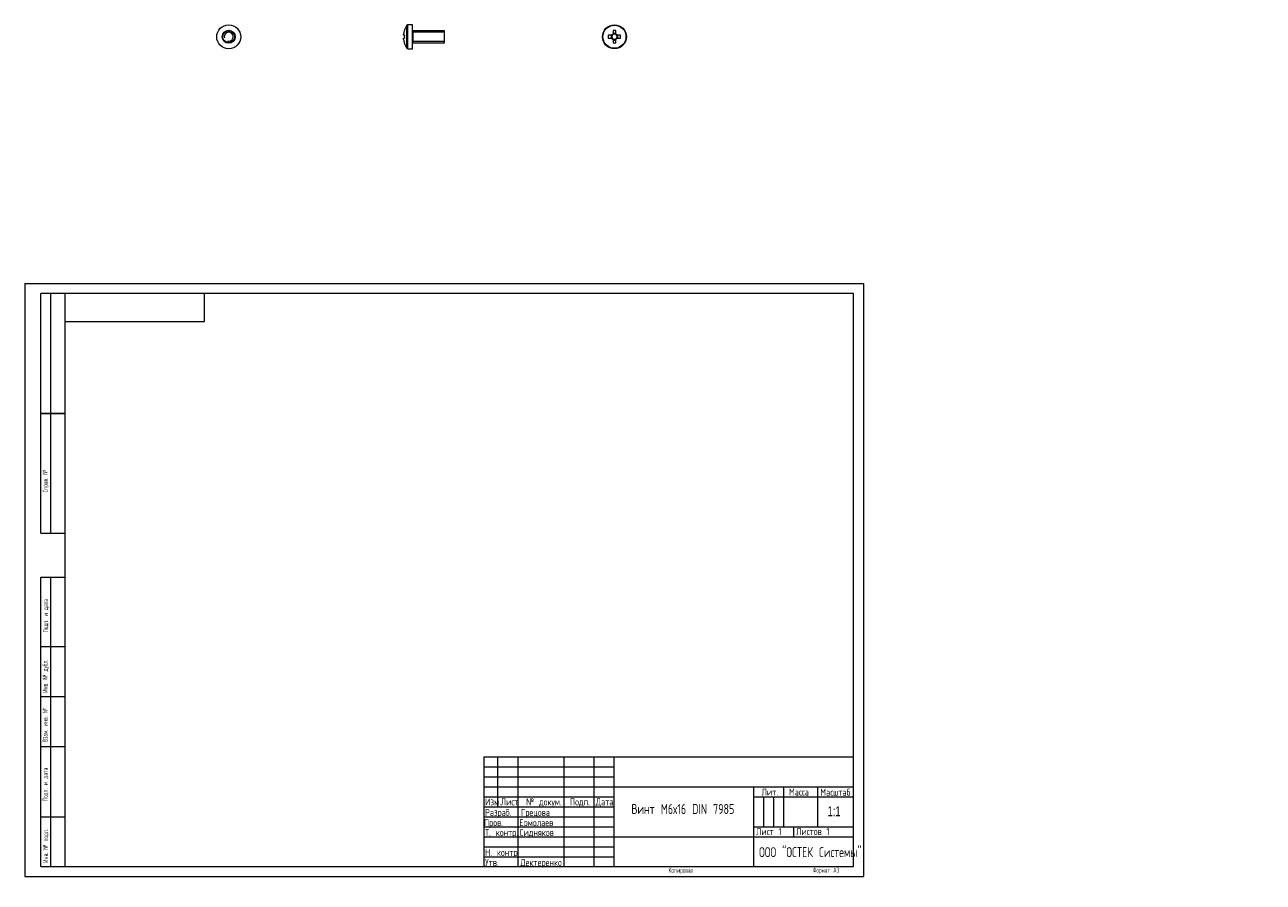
# Model space of a CAD drawing. Header units: millimetres. Extents: x 0 to 620, y -3 to 427.
import ezdxf

# ---------------------------------------------------------------- set-up
doc = ezdxf.new("R2010")
doc.units = ezdxf.units.MM
doc.layers.add('ОСЕВЫЕ', color=7, linetype='Continuous')
doc.styles.add('SLDTEXTSTYLE0', font='TXT', dxfattribs={"width": 0.7})
doc.styles.add('SLDTEXTSTYLE1', font='TXT', dxfattribs={"width": 0.7, "bigfont": 'bigfont'})
doc.styles.add('SLDTEXTSTYLE2', font='TXT', dxfattribs={"width": 0.783529, "bigfont": 'bigfont'})
doc.styles.add('SLDTEXTSTYLE3', font='TXT', dxfattribs={"width": 0.605, "bigfont": 'bigfont'})

msp = doc.modelspace()

# ---------------------------------------------------------------- linework, layer by layer
at = {"color": 7, "linetype": 'Continuous', "lineweight": 15}
for p, q in [((189.7, 421.29), (189.7, 421.91)), ((194.19, 426.58), (191.86, 426.58)), ((194.19, 420.58), (194.19, 426.58)), ((210.19, 423.58), (194.44, 423.58)), ((210.19, 420.58), (210.19, 423.58)), ((294.63, 423.67), (294.63, 421.91)), ((296.05, 422.2), (294.63, 422.2)), ((296.05, 421.91), (296.05, 423.67)), ((190.11, 421.29), (189.7, 421.29)), ((189.7, 419.24), (189.7, 419.87)), ((189.7, 419.87), (190.11, 419.87)), ((194.19, 414.58), (194.19, 420.58)), ((194.44, 417.58), (210.19, 417.58)), ((210.19, 417.58), (210.19, 420.58)), ((294.01, 421.29), (292.25, 421.29)), ((292.25, 419.87), (294.01, 419.87)), ((293.72, 421.29), (293.72, 419.87)), ((294.63, 419.24), (294.63, 417.48)), ((294.63, 418.95), (296.05, 418.95)), ((296.05, 417.48), (296.05, 419.24)), ((298.44, 421.29), (296.68, 421.29)), ((296.68, 419.87), (298.44, 419.87)), ((296.97, 419.87), (296.97, 421.29)), ((191.86, 414.58), (194.19, 414.58)), ((8, 172), (8, 292)), ((20, 292), (8, 292)), ((8, 172), (8, 292)), ((13, 172), (13, 292)), ((13, 172), (13, 292)), ((20, 292), (20, 5)), ((415, 292), (20, 292)), ((20, 292), (20, 5)), ((90, 278), (90, 292)), ((415, 5), (415, 292)), ((20, 278), (90, 278)), ((8, 232), (20, 232)), ((20, 232), (8, 232)), ((8, 172), (20, 172)), ((8, 5), (8, 150)), ((8, 150), (20, 150)), ((13, 5), (13, 150)), ((20, 115), (8, 115)), ((20, 90), (8, 90)), ((20, 65), (8, 65)), ((230, 60), (415, 60)), ((230, 60), (230, 5)), ((237, 35), (237, 60)), ((247, 60), (247, 5)), ((270, 60), (270, 5)), ((285, 60), (285, 5)), ((295, 60), (295, 5)), ((295, 45), (415, 45)), ((365, 45), (365, 5)), ((380, 45), (380, 25)), ((397, 45), (397, 25)), ((230, 40), (295, 40)), ((365, 40), (415, 40)), ((230, 35), (295, 35)), ((8, 30), (20, 30)), ((365, 25), (415, 25)), ((385, 25), (385, 20)), ((295, 20), (415, 20)), ((8, 5), (20, 5)), ((20, 5), (415, 5))]:
    msp.add_line(p, q, dxfattribs=at)
at = {"color": 8, "linetype": 'Continuous', "lineweight": 15}
for p, q in [((191.42, 420.58), (191.42, 426.35)), ((191.86, 420.58), (191.86, 426.58)), ((194.44, 423.58), (194.44, 420.58)), ((191.42, 414.81), (191.42, 420.58)), ((191.86, 414.58), (191.86, 420.58)), ((194.44, 420.58), (194.44, 417.58))]:
    msp.add_line(p, q, dxfattribs=at)
at = {"color": 7, "linetype": 'Continuous', "lineweight": 0}
for p, q in [((210.19, 422.83), (194.42, 422.83)), ((194.42, 418.33), (210.19, 418.33)), ((194.42, 417.58), (194.42, 417.59)), ((230, 55), (295, 55)), ((230, 50), (295, 50)), ((230, 45), (295, 45)), ((370, 40), (370, 25)), ((375, 40), (375, 25)), ((230, 30), (295, 30)), ((230, 25), (295, 25)), ((230, 20), (295, 20)), ((230, 15), (295, 15)), ((230, 10), (295, 10))]:
    msp.add_line(p, q, dxfattribs=at)
at = {"color": 7, "linetype": 'Continuous', "lineweight": 15, "flags": 128}
for points in [[(190.08, 423.68), (190.08, 423.68), (190.09, 423.68), (190.1, 423.67), (190.11, 423.67)], [(190.11, 417.48), (190.1, 417.48), (190.09, 417.48), (190.08, 417.47), (190.08, 417.47)]]:
    msp.add_lwpolyline(points, dxfattribs=at)
at = {"color": 7, "linetype": 'Continuous', "lineweight": 0, "flags": 128}
msp.add_lwpolyline([(194.42, 417.59), (194.42, 417.63), (194.42, 417.7), (194.42, 417.79), (194.42, 417.91), (194.42, 418.05), (194.42, 418.22), (194.42, 418.41), (194.42, 418.61), (194.42, 418.84), (194.42, 419.08), (194.42, 419.33), (194.42, 419.6), (194.42, 419.87), (194.42, 420.15), (194.42, 420.43), (194.42, 420.72), (194.42, 421), (194.42, 421.28), (194.42, 421.56), (194.42, 421.82), (194.42, 422.08), (194.42, 422.32), (194.42, 422.54), (194.42, 422.75), (194.42, 422.93), (194.42, 423.1), (194.42, 423.24), (194.42, 423.36), (194.42, 423.46), (194.42, 423.52), (194.42, 423.56), (194.42, 423.58)], dxfattribs=at)
at = {"color": 7, "linetype": 'Continuous', "lineweight": 15}
for centre, radius in [((102.15, 420.58), 6), ((102.15, 420.58), 3.25), ((102.15, 420.58), 3), ((295.34, 420.58), 6), ((295.34, 420.58), 5.77)]:
    msp.add_circle(centre, radius, dxfattribs=at)
at = {"color": 7, "linetype": 'Continuous', "lineweight": 0}
msp.add_arc((102.15, 420.58), 2.25, 255, 195, dxfattribs=at)
at = {"color": 7, "linetype": 'Continuous', "lineweight": 15}
for centre, radius, start, end in [((199.59, 420.58), 9.97, 161.93951, 172.29334), ((199.59, 420.58), 10, 144.74847, 161.91806), ((191.86, 426.04), 0.54, 90, 144.74847), ((194.44, 423.83), 0.25, 180, 270), ((295.34, 420.58), 1.51, 117.9589, 152.0411), ((295.34, 401.54), 22.14, 88.16258, 91.83742), ((295.34, 420.58), 1.28, 56.32572, 123.67428), ((295.34, 420.58), 1.51, 27.9589, 62.0411), ((199.59, 420.58), 9.97, 187.70666, 198.06049), ((201.13, 420.58), 11.05, 176.31612, 183.68388), ((199.59, 420.58), 10, 198.08194, 215.25153), ((194.44, 417.33), 0.25, 90, 180), ((314.38, 420.58), 22.14, 178.16258, 181.83742), ((295.34, 420.58), 1.51, 207.9589, 242.0411), ((295.34, 420.58), 1.28, 146.32572, 213.67428), ((295.34, 420.58), 1.28, 123.67428, 146.32572), ((295.34, 420.58), 1.28, 213.67428, 236.32572), ((295.34, 420.58), 1.28, 236.32572, 303.67428), ((295.34, 439.62), 22.14, 268.16258, 271.83742), ((295.34, 420.58), 1.28, 33.67428, 56.32572), ((295.34, 420.58), 1.51, 297.9589, 332.0411), ((295.34, 420.58), 1.28, 303.67428, 326.32572), ((295.34, 420.58), 1.28, 326.32572, 33.67428), ((276.3, 420.58), 22.14, 358.16258, 1.83742), ((191.86, 415.12), 0.54, 215.25153, 270)]:
    msp.add_arc(centre, radius, start, end, dxfattribs=at)
for points in [[(294.63, 421.91), (294.63, 421.83), (294.63, 421.74), (294.63, 421.64)], [(296.05, 421.91), (296.05, 421.83), (296.05, 421.74), (296.05, 421.64)], [(294.01, 421.29), (294.09, 421.29), (294.18, 421.29), (294.28, 421.29)], [(294.01, 419.87), (294.09, 419.87), (294.18, 419.87), (294.28, 419.87)], [(294.63, 419.24), (294.63, 419.33), (294.63, 419.42), (294.63, 419.51)], [(296.05, 419.24), (296.05, 419.33), (296.05, 419.42), (296.05, 419.51)], [(296.68, 421.29), (296.59, 421.29), (296.5, 421.29), (296.41, 421.29)], [(296.68, 419.87), (296.59, 419.87), (296.5, 419.87), (296.41, 419.87)]]:
    msp.add_open_spline(points, degree=3, dxfattribs=at)
at = {"layer": 'ОСЕВЫЕ', "lineweight": 0}
for p, q in [((0, 297), (420, 297)), ((0, 297), (0, 0)), ((420, 297), (420, 0)), ((0, 0), (420, 0))]:
    msp.add_line(p, q, dxfattribs=at)

# ---------------------------------------------------------------- texts
at = {"color": 7, "linetype": 'Continuous', "lineweight": 0, "char_height": 2.5, "attachment_point": 1, "rotation": 90, "style": 'SLDTEXTSTYLE3'}
for s, insert in [('\\M+18452\\M+18481\\M+18482\\M+18470\\M+18472. \\M+18782', (9, 192.45)), ('\\M+18450\\M+18480\\M+18474\\M+18481. \\M+18479 \\M+18474\\M+18470\\M+18484\\M+18470', (9.14, 122.3)), ('\\M+18449\\M+1847E\\M+18472. \\M+18782 \\M+18474\\M+18485\\M+18471\\M+1847C.', (8.95, 92.12)), ('\\M+18442\\M+18478\\M+18470\\M+1847D. \\M+18479\\M+1847E\\M+18472. \\M+18782', (8.97, 67.4)), ('\\M+18450\\M+18480\\M+18474\\M+18481. \\M+18479 \\M+18474\\M+18470\\M+18484\\M+18470', (8.99, 37.79)), ('\\M+18449\\M+1847E\\M+18472. \\M+18782 \\M+18481\\M+18480\\M+18474\\M+1847C.', (9.15, 6.96))]:
    msp.add_mtext(s, dxfattribs=dict(at, insert=insert))
at = {"color": 7, "linetype": 'Continuous', "lineweight": 0}
for s, insert, char_height, attachment_point, style in [('\\M+1844C\\M+18479\\M+18484.', (369.01, 44.12), 3.5, 1, 'SLDTEXTSTYLE1'), ('\\M+1844D\\M+18470\\M+18483\\M+18483\\M+18470', (382.76, 44.12), 3.5, 1, 'SLDTEXTSTYLE1'), ('\\M+1844D\\M+18470\\M+18483\\M+1848A\\M+18484\\M+18470\\M+18471', (398.43, 44.02), 3.5, 1, 'SLDTEXTSTYLE1'), ('\\M+18449\\M+18478\\M+1847D.', (230.54, 39.16), 3.5, 1, 'SLDTEXTSTYLE2'), ('\\M+1844C\\M+18479\\M+18483\\M+18484', (238.39, 39.22), 3.5, 1, 'SLDTEXTSTYLE1'), ('\\M+18782 \\M+18474\\M+18480\\M+1847B\\M+18485\\M+1847D.', (251.12, 39.19), 3.5, 1, 'SLDTEXTSTYLE1'), ('\\M+18450\\M+18480\\M+18474\\M+18481.', (273.04, 39.19), 3.5, 1, 'SLDTEXTSTYLE1'), ('\\M+18444\\M+18470\\M+18484\\M+18470', (285.97, 39.19), 3.5, 1, 'SLDTEXTSTYLE1'), ('\\M+18451\\M+18470\\M+18478\\M+18482\\M+18470\\M+18471.', (230.52, 33.89), 3.5, 1, 'SLDTEXTSTYLE1'), ('\\M+18443\\M+18482\\M+18475\\M+18488\\M+18480\\M+18472\\M+18470', (248.5, 33.89), 3.5, 1, 'SLDTEXTSTYLE1'), ('\\M+18442\\M+18479\\M+1847E\\M+18484 \\M+1844D6\\M+1848716 DIN 7985', (329.59, 36.38), 5, 2, 'SLDTEXTSTYLE1'), ('1:1', (405.36, 35.27), 5, 2, 'SLDTEXTSTYLE0'), ('\\M+18450\\M+18482\\M+18480\\M+18472.', (229.98, 28.79), 3.5, 1, 'SLDTEXTSTYLE1'), ('\\M+18445\\M+18482\\M+1847D\\M+18480\\M+1847C\\M+18470\\M+18475\\M+18472', (247.68, 28.79), 3.5, 1, 'SLDTEXTSTYLE1'), ('\\M+18453. \\M+1847B\\M+18480\\M+1847E\\M+18484\\M+18482.', (230.5, 23.86), 3.5, 1, 'SLDTEXTSTYLE1'), ('\\M+18452\\M+18479\\M+18474\\M+1847E\\M+18491\\M+1847B\\M+18480\\M+18472', (247.78, 23.86), 3.5, 1, 'SLDTEXTSTYLE1'), ('\\M+1844C\\M+18479\\M+18483\\M+18484 1', (366.24, 24.32), 3.5, 1, 'SLDTEXTSTYLE1'), ('\\M+1844C\\M+18479\\M+18483\\M+18484\\M+18480\\M+18472 1', (386.3, 24.37), 3.5, 1, 'SLDTEXTSTYLE1'), ('\\M+1844E. \\M+1847B\\M+18480\\M+1847E\\M+18484\\M+18482.', (230.56, 13.88), 3.5, 1, 'SLDTEXTSTYLE1'), ('\\M+1844F\\M+1844F\\M+1844F "\\M+1844F\\M+18452\\M+18453\\M+18445\\M+1844B \\M+18452\\M+18479\\M+18483\\M+18484\\M+18475\\M+1847D\\M+1848D"', (367.78, 14.76), 5, 1, 'SLDTEXTSTYLE1'), ('\\M+18454\\M+18484\\M+18472.', (230.55, 8.86), 3.5, 1, 'SLDTEXTSTYLE1'), ('\\M+18444\\M+18475\\M+1847B\\M+18484\\M+18475\\M+18482\\M+18475\\M+1847E\\M+1847B\\M+18480', (248.18, 8.86), 3.5, 1, 'SLDTEXTSTYLE1'), ('\\M+1844B\\M+18480\\M+18481\\M+18479\\M+18482\\M+18480\\M+18472\\M+18470\\M+1847C', (322.46, 4.47), 2.5, 1, 'SLDTEXTSTYLE3'), ('\\M+18455\\M+18480\\M+18482\\M+1847D\\M+18470\\M+18484 \\M+184403', (394.63, 4.48), 2.5, 1, 'SLDTEXTSTYLE3')]:
    msp.add_mtext(s, dxfattribs=dict(at, insert=insert, char_height=char_height, attachment_point=attachment_point, style=style))

doc.saveas('drawing.dxf')
